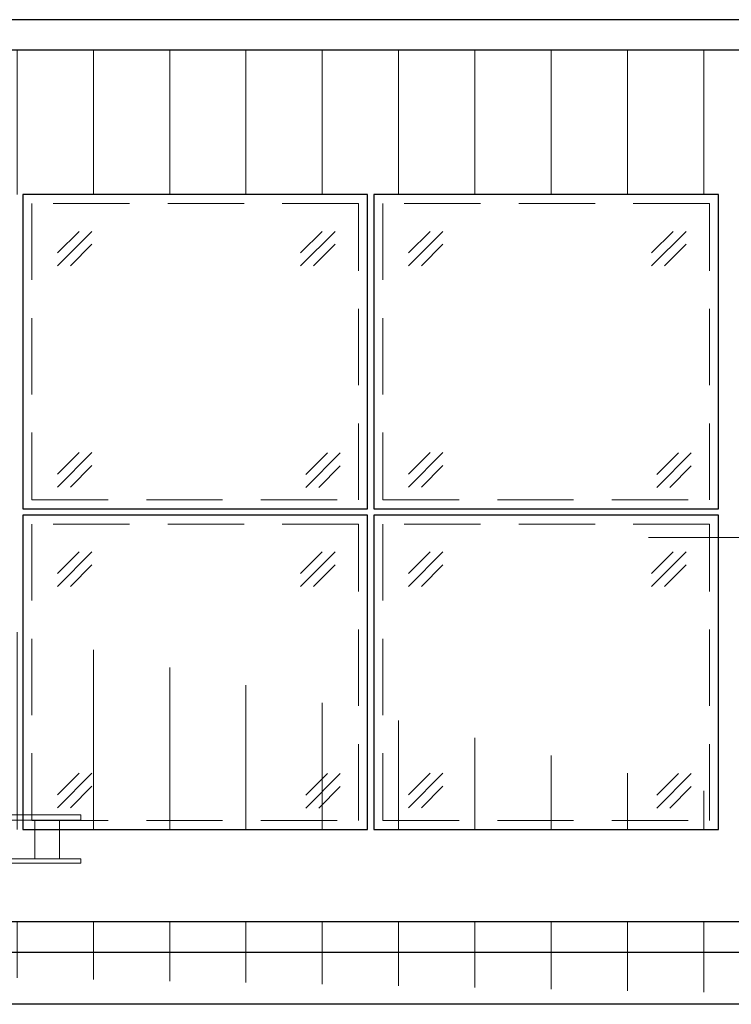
# Model space of a CAD drawing. Header units: inches. Extents: x 0 to 77643, y -44170 to 0.
# Tile 75 of 159: x 72451 to 72684, y -41459 to -41136. Entities that reach past the tile are written whole.
import ezdxf

# ---------------------------------------------------------------- set-up
doc = ezdxf.new("R2010")
doc.units = ezdxf.units.IN
doc.header["$MEASUREMENT"] = 0
doc.linetypes.add('HIDDEN', pattern=[0.375, 0.25, -0.125])
doc.layers.get('0').update_dxf_attribs({"lineweight": 0})
for name, color, linetype, lineweight in [('p--elewacja', 46, 'Continuous', 25), ('p--elewacja cienka', 251, 'Continuous', 0), ('p--opisy elewacji', 43, 'Continuous', 5)]:
    doc.layers.add(name, color=color, linetype=linetype, lineweight=lineweight)

# ---------------------------------------------------------------- blocks, each defined once
blk = doc.blocks.new('płotek-widok-1m')
at = {"linetype": 'Continuous', "ltscale": 12}
for p, q in [((17.01, 15.78), (0, 15.78)), ((100, 14.06), (0, 14.06)), ((5, 14.06), (5, 1.43)), ((13, 14.06), (13, 1.43)), ((21, 14.06), (21, 1.43)), ((29, 14.06), (29, 1.43)), ((37, 14.06), (37, 1.43)), ((45, 14.06), (45, 1.43)), ((53, 14.06), (53, 1.43)), ((61, 14.06), (61, 1.43)), ((69, 14.06), (69, 1.43)), ((77, 14.06), (77, 1.43)), ((85, 14.06), (85, 1.43)), ((93, 14.06), (93, 1.43)), ((100, 1.43), (0, 1.43)), ((24.98, 0), (0.52, 0))]:
    blk.add_line(p, q, dxfattribs=at)
for points in [[(0, 14.06), (0, 15.78), (100, 15.78), (100, 14.06)], [(100, 1.43), (100, 0), (0, 0), (0, 1.43)]]:
    blk.add_lwpolyline(points, dxfattribs=at)

msp = doc.modelspace()

# ---------------------------------------------------------------- hatches: boundary and pattern name
at = {"layer": 'p--elewacja cienka', "linetype": 'Continuous'}
h = msp.add_hatch(dxfattribs=at)
h.set_pattern_fill('ANSI31', color=256, scale=200, angle=45, style=0)
h.set_pattern_definition([(90, (0, 10), (-25, 2e-15), [])])
h.paths.add_polyline_path([(72679.87132, -41193.36431), (71761.87132, -41193.36431), (71761.87132, -41401.36431), (72679.87132, -41401.36431)])
edge = h.paths.add_edge_path()
edge.add_line((72860.87132, -41146.11909), (71580.87132, -41146.11909))
edge.add_line((71580.87132, -41458.60953), (71580.87132, -41136.11909))
edge.add_line((72860.87132, -41431.58902), (71580.87132, -41431.58902))
edge.add_line((72860.87132, -41458.60953), (72860.87132, -41136.11909))

# ---------------------------------------------------------------- linework, layer by layer
at = {"layer": 'p--elewacja', "ltscale": 35}
for p, q in [((72860.87132, -41136.11909), (71580.87132, -41136.11909)), ((72860.87132, -41146.11909), (71580.87132, -41146.11909)), ((72860.87132, -41431.58902), (71580.87132, -41431.58902)), ((72860.87132, -41441.58902), (71580.87132, -41441.58902)), ((72793.67132, -41458.60953), (71648.07132, -41458.60953))]:
    msp.add_line(p, q, dxfattribs=at)
for points in [[(72451.87132, -41296.36431), (72564.87132, -41296.36431), (72564.87132, -41193.36431), (72451.87132, -41193.36431)], [(72566.87132, -41296.36431), (72679.87132, -41296.36431), (72679.87132, -41193.36431), (72566.87132, -41193.36431)], [(72451.87132, -41401.36431), (72564.87132, -41401.36431), (72564.87132, -41298.36431), (72451.87132, -41298.36431)], [(72566.87132, -41401.36431), (72679.87132, -41401.36431), (72679.87132, -41298.36431), (72566.87132, -41298.36431)]]:
    msp.add_lwpolyline(points, close=True, dxfattribs=at)
at = {"layer": 'p--elewacja cienka', "linetype": 'HIDDEN', "ltscale": 100}
for p, q in [((72474.55571, -41205.44147), (72463.242, -41216.75518)), ((72470.31307, -41205.44147), (72463.242, -41212.51254)), ((72554.19842, -41205.44147), (72542.88472, -41216.75518)), ((72549.95578, -41205.44147), (72542.88472, -41212.51254)), ((72589.55571, -41205.44147), (72578.242, -41216.75518)), ((72585.31307, -41205.44147), (72578.242, -41212.51254)), ((72669.19842, -41205.44147), (72657.88472, -41216.75518)), ((72664.95578, -41205.44147), (72657.88472, -41212.51254)), ((72474.55571, -41209.68411), (72467.48464, -41216.75518)), ((72554.19842, -41209.68411), (72547.12736, -41216.75518)), ((72589.55571, -41209.68411), (72582.48464, -41216.75518)), ((72669.19842, -41209.68411), (72662.12736, -41216.75518)), ((72474.55571, -41277.90177), (72463.242, -41289.21548)), ((72470.31307, -41277.90177), (72463.242, -41284.97284)), ((72555.92146, -41278.03466), (72544.60775, -41289.34837)), ((72551.67881, -41278.03466), (72544.60775, -41285.10573)), ((72589.55571, -41277.90177), (72578.242, -41289.21548)), ((72585.31307, -41277.90177), (72578.242, -41284.97284)), ((72670.92146, -41278.03466), (72659.60775, -41289.34837)), ((72666.67881, -41278.03466), (72659.60775, -41285.10573)), ((72474.55571, -41282.14441), (72467.48464, -41289.21548)), ((72555.92146, -41282.2773), (72548.85039, -41289.34837)), ((72589.55571, -41282.14441), (72582.48464, -41289.21548)), ((72670.92146, -41282.2773), (72663.85039, -41289.34837)), ((72474.55571, -41310.44147), (72463.242, -41321.75518)), ((72470.31307, -41310.44147), (72463.242, -41317.51254)), ((72554.19842, -41310.44147), (72542.88472, -41321.75518)), ((72549.95578, -41310.44147), (72542.88472, -41317.51254)), ((72589.55571, -41310.44147), (72578.242, -41321.75518)), ((72585.31307, -41310.44147), (72578.242, -41317.51254)), ((72669.19842, -41310.44147), (72657.88472, -41321.75518)), ((72664.95578, -41310.44147), (72657.88472, -41317.51254)), ((72474.55571, -41314.68411), (72467.48464, -41321.75518)), ((72554.19842, -41314.68411), (72547.12736, -41321.75518)), ((72589.55571, -41314.68411), (72582.48464, -41321.75518)), ((72669.19842, -41314.68411), (72662.12736, -41321.75518)), ((72474.55571, -41382.90177), (72463.242, -41394.21548)), ((72470.31307, -41382.90177), (72463.242, -41389.97284)), ((72555.92146, -41383.03466), (72544.60775, -41394.34837)), ((72551.67881, -41383.03466), (72544.60775, -41390.10573)), ((72589.55571, -41382.90177), (72578.242, -41394.21548)), ((72585.31307, -41382.90177), (72578.242, -41389.97284)), ((72670.92146, -41383.03466), (72659.60775, -41394.34837)), ((72666.67881, -41383.03466), (72659.60775, -41390.10573)), ((72474.55571, -41387.14441), (72467.48464, -41394.21548)), ((72555.92146, -41387.2773), (72548.85039, -41394.34837)), ((72589.55571, -41387.14441), (72582.48464, -41394.21548)), ((72670.92146, -41387.2773), (72663.85039, -41394.34837))]:
    msp.add_line(p, q, dxfattribs=at)
for points in [[(72454.87132, -41293.36431), (72561.87132, -41293.36431), (72561.87132, -41196.36431), (72454.87132, -41196.36431)], [(72569.87132, -41293.36431), (72676.87132, -41293.36431), (72676.87132, -41196.36431), (72569.87132, -41196.36431)], [(72454.87132, -41398.36431), (72561.87132, -41398.36431), (72561.87132, -41301.36431), (72454.87132, -41301.36431)], [(72569.87132, -41398.36431), (72676.87132, -41398.36431), (72676.87132, -41301.36431), (72569.87132, -41301.36431)]]:
    msp.add_lwpolyline(points, close=True, dxfattribs=at)
at = {"layer": 'p--opisy elewacji', "linetype": 'Continuous', "lineweight": 5}
msp.add_line((73356.51458, -41305.75535), (72656.86537, -41305.75535), dxfattribs=at)

# ---------------------------------------------------------------- block references
at = {"layer": 'p--elewacja cienka', "linetype": 'Continuous'}
msp.add_blockref('płotek-widok-1m', (72370.87132, -41412.36902), dxfattribs=at)

doc.saveas('drawing.dxf')
